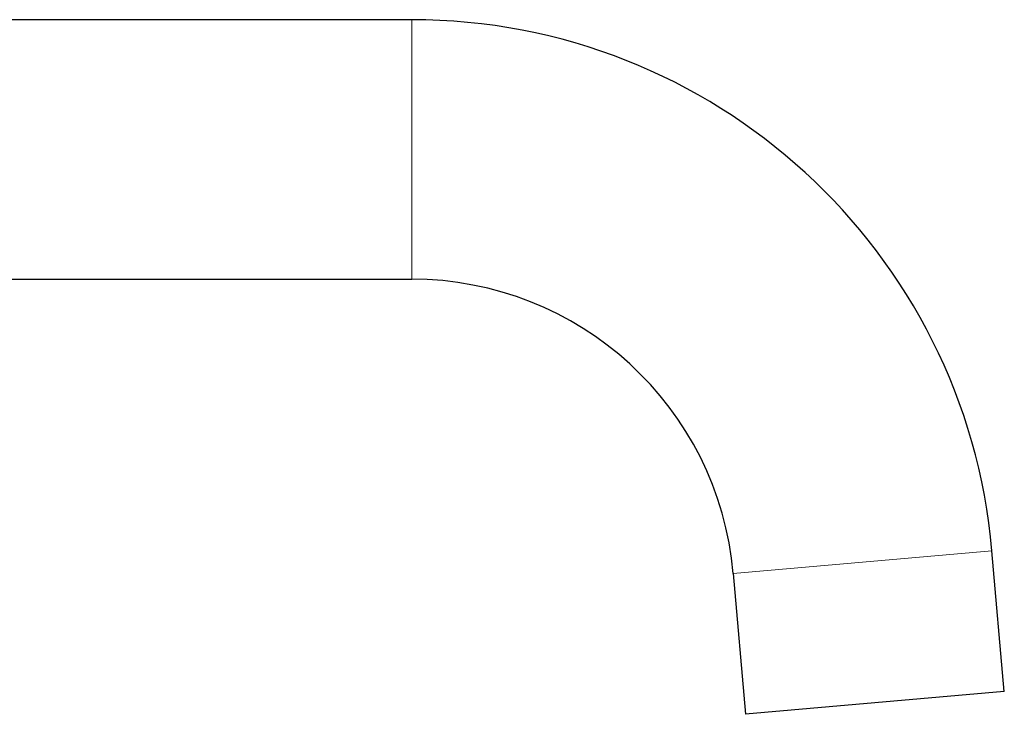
# Model space of a CAD drawing. Header units: millimetres. Extents: x 8 to 811, y 12 to 917.
# Tile 68 of 68: x 724 to 811, y 856 to 917. Entities that reach past the tile are written whole.
import ezdxf

# ---------------------------------------------------------------- set-up
doc = ezdxf.new("R2010")
doc.units = ezdxf.units.MM

msp = doc.modelspace()

# ---------------------------------------------------------------- linework, layer by layer
at = {"color": 7, "linetype": 'Continuous', "lineweight": 30}
for p, q in [((758.779, 917.003), (708.779, 917.003)), ((708.779, 894.053), (758.779, 894.053)), ((811.15, 857.58), (810.056, 870.032)), ((787.194, 868.024), (788.288, 855.572)), ((811.15, 857.58), (788.288, 855.572))]:
    msp.add_line(p, q, dxfattribs=at)
at = {"color": 252, "linetype": 'Continuous', "lineweight": 0}
for p, q in [((758.779, 894.053), (758.779, 917.003)), ((810.056, 870.032), (787.194, 868.024))]:
    msp.add_line(p, q, dxfattribs=at)
at = {"color": 7, "linetype": 'Continuous', "lineweight": 30}
for radius in [51.475, 28.525]:
    msp.add_arc((758.779, 865.528), radius, 5.0198, 90, dxfattribs=at)

doc.saveas('drawing.dxf')
